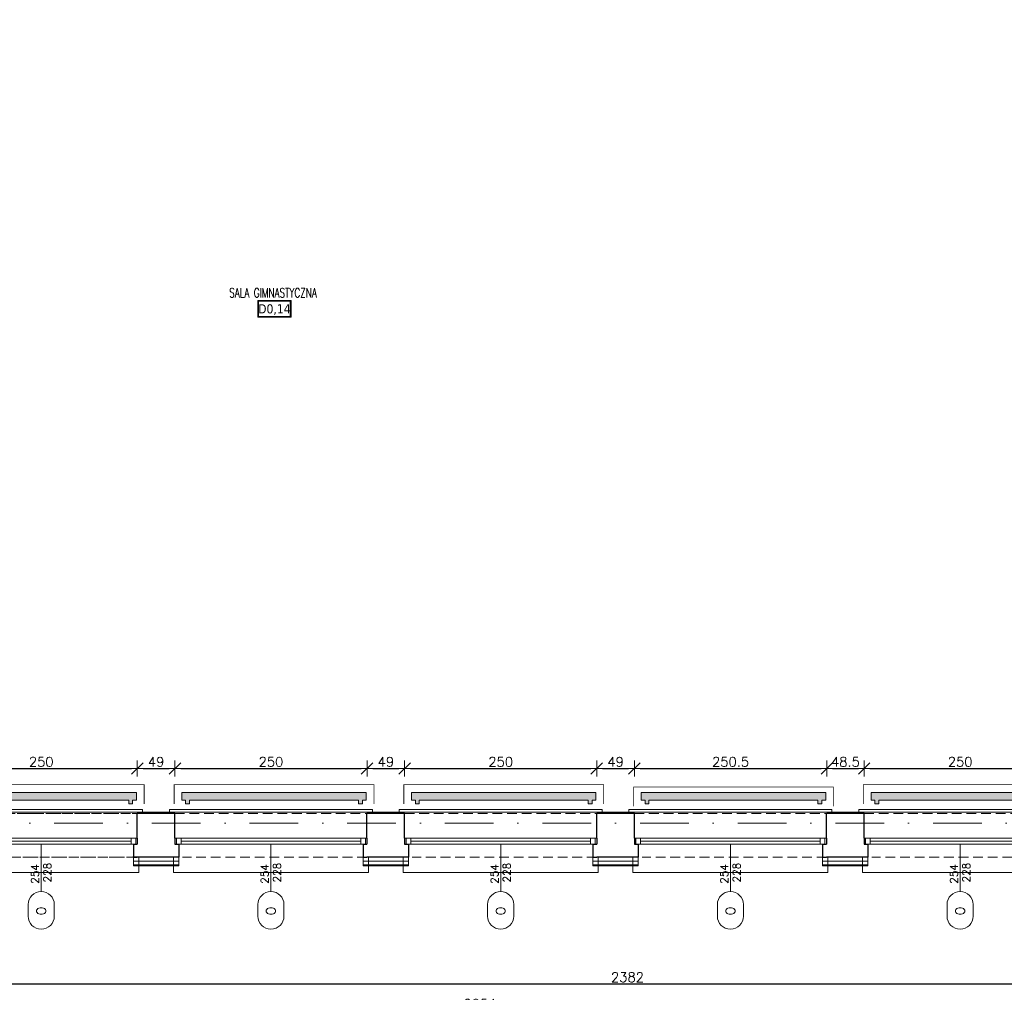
# Model space of a CAD drawing. Header units: millimetres. Extents: x 23192 to 177760, y -399809 to -79279.
# Tile 190 of 256: x 58799 to 60080, y -199685 to -198419. Entities that reach past the tile are written whole.
import ezdxf
from ezdxf.enums import TextEntityAlignment as Align

# ---------------------------------------------------------------- set-up
doc = ezdxf.new("R2010")
doc.units = ezdxf.units.MM
for name, pattern in [('2_3', [1, 0.5, -0.5]), ('CARKOVANA', [7.5, 5, -2.5]), ('DASHDOT', [25.4, 12.7, -6.35, 0, -6.35]), ('HIDDEN', [9.525, 6.35, -3.175])]:
    doc.linetypes.add(name, pattern=pattern)
doc.layers.get('0').update_dxf_attribs({"lineweight": 0})
for name, color, linetype, lineweight in [('!! 0_ Istn-okna', 6, 'Continuous', 13), ('!! 0_ Istn-sciany', 3, 'Continuous', 30), ('!! 0_ Istn-widok', 1, 'Continuous', 15), ('!! 0_Istn-cienka', 4, 'Continuous', 9), ('!! 0_Opis_okna', 8, 'Continuous', 15), ('!! 0_Opis_pom', 9, 'Continuous', 13), ('!! 0_Osie', 1, 'DASHDOT', 13), ('!! 1_ tynk zewn  - nowy', 21, 'Continuous', 20), ('!! 2_ remont Ocieplenie', 4, 'ZIGZAG', 5), ('!! wymiary osi', 250, 'Continuous', 9), ('0-osie-liniA', 14, 'DASHDOT', 5)]:
    doc.layers.add(name, color=color, linetype=linetype, lineweight=lineweight)
doc.layers.add('!! 0_Istn-grzejniki', color=7, linetype='Continuous', lineweight=0, plot=False)
doc.layers.add('Powierzchnia', color=140, linetype='Continuous', lineweight=5, plot=False)
doc.layers.add('!! 1_Wyburzenia', color=252, linetype='CARKOVANA', lineweight=13, true_color=0x696969)
doc.styles.add('ARCHETYP', font='romans.shx', dxfattribs={"height": 15})
doc.styles.add('ARIAL', font='tahoma.ttf')
doc.styles.add('TXT', font='simplex.shx')
doc.linetypes.add('ZIGZAG', pattern='A,0.00254,-5.08,[131,ltypeshp.shx,S=5.08,R=0,X=-5.08,Y=0],-10.16,[131,ltypeshp.shx,S=5.08,R=180,X=5.08,Y=0],-5.08', length=20.32254)
doc.dimstyles.new('DIM50', dxfattribs={"dimscale": 5, "dimtxt": 2.5, "dimasz": 1.5, "dimexe": 0, "dimexo": 0, "dimgap": 0.5, "dimtad": 1, "dimdec": 4, "dimrnd": 0.5, "dimdsep": 46, "dimtxsty": 'TXT', "dimblk1": 'TICK1', "dimblk2": 'TICK1', "dimsah": 1, "dimcen": 0, "dimse1": 1, "dimse2": 1, "dimclrd": 1, "dimclre": 7, "dimclrt": 9, "dimadec": 0, "dimazin": 0, "dimtfac": 1, "dimtdec": 4, "dimtmove": 2, "dimatfit": 3, "dimldrblk": 'TICK1', "dimfxl": 1, "dimtolj": 1, "dimarcsym": 0})

# ---------------------------------------------------------------- blocks, each defined once
blk = doc.blocks.new('okno 1')
at = {"layer": '!! 0_ Istn-okna'}
for points in [[(9, -36), (259, -36)], [(9, -44), (259, -44)], [(17, -40), (251, -40)]]:
    blk.add_lwpolyline(points, dxfattribs=at)
for points in [[(11, -44), (17, -44), (17, -36), (11, -36)], [(251, -44), (257, -44), (257, -36), (251, -36)]]:
    blk.add_lwpolyline(points, close=True, dxfattribs=at)
at = {"layer": '!! 0_ Istn-sciany'}
for points in [[(9, -36), (9, -4)], [(259, -36), (259, -4)], [(9, -36), (9, -44)], [(259, -36), (259, -44)], [(9, -44), (14, -44)], [(14, -44), (14, -61)], [(254, -44), (259, -44)], [(254, -44), (254, -61)], [(14, -61), (9, -61)], [(254, -61), (259, -61)]]:
    blk.add_lwpolyline(points, dxfattribs=at)
at = {"layer": '!! 0_ Istn-widok'}
for points in [[(2, 1), (266, 1)], [(2, -4), (2, 1)], [(266, -4), (266, 1)], [(7, -61), (7, -81)], [(261, -61), (261, -81)], [(261, -81), (7, -81)]]:
    blk.add_lwpolyline(points, dxfattribs=at)
at = {"layer": '!! 0_Istn-cienka', "linetype": 'HIDDEN', "ltscale": 2}
for points in [[(9, -4), (259, -4)], [(259, -61), (19, -61)]]:
    blk.add_lwpolyline(points, dxfattribs=at)
blk = doc.blocks.new('BLOK OSI')
at = {"layer": '0-osie-liniA', "ltscale": 5}
blk.add_lwpolyline([(48625.50568, -199526.0883), (52491.52485, -199526.0883)], dxfattribs=at)
blk = doc.blocks.new('1_ok-opis')
blk.add_line((0, 111.6), (0, 50))
for points in [[(-17, 128.6), (-17, 143.6)], [(17, 128.6), (17, 143.6)]]:
    blk.add_lwpolyline(points)
for centre, start, end in [((0, 143.6), 0, 180), ((0, 128.6), 180, 0)]:
    blk.add_arc(centre, 17, start, end)
at = {"style": 'ARCHETYP'}
for tag, height, rotation, p in [('NR', 12, 90, (0, 136.9)), ('NR', 12, 270, (0, 136.9)), ('SZEROKOŚĆ', 10, 90, (-8, 78.3)), ('WYSOKOŚĆ', 10, 270, (-8, 78.3)), ('WYSOKOŚĆ', 10, 90, (8, 78.3)), ('SZEROKOŚĆ', 10, 270, (8, 78.3))]:
    blk.add_attdef(tag, text='', height=height, rotation=rotation, dxfattribs=at).set_placement(p, align=Align.MIDDLE)
blk = doc.blocks.new('TICK1')
at = {"color": 2}
blk.add_line((-1, -1), (1, 1), dxfattribs=at)
at = {"color": 0}
for p, q in [((0, 0), (-1, 0)), ((0, -1.4), (0, 1.4))]:
    blk.add_line(p, q, dxfattribs=at)
blk = doc.blocks.new('*D2920')
at = {"layer": '!! wymiary osi', "color": 1, "lineweight": -2, "transparency": 16777216}
blk.add_line((57978.1, -199709), (60817.1, -199709), dxfattribs=at)
at = {"layer": 'DEFPOINTS', "color": 0, "transparency": 16777216}
for p in [(57970.6, -199377.1), (60824.6, -199377.1), (60824.6, -199709)]:
    blk.add_point(p, dxfattribs=at)
at = {"layer": '!! wymiary osi', "color": 1, "lineweight": -2, "transparency": 16777216, "xscale": 7.5, "yscale": 7.5, "zscale": 7.5, "rotation": 180}
blk.add_blockref('TICK1', (57970.6, -199709), dxfattribs=at)
at = {"layer": '!! wymiary osi', "color": 1, "lineweight": -2, "transparency": 16777216, "xscale": 7.5, "yscale": 7.5, "zscale": 7.5}
blk.add_blockref('TICK1', (60824.6, -199709), dxfattribs=at)
at = {"layer": '!! wymiary osi', "color": 9, "transparency": 16777216, "insert": (59397.6, -199700.2), "char_height": 12.5, "attachment_point": 5, "style": 'TXT'}
blk.add_mtext('\\A1;2854', dxfattribs=at)
blk = doc.blocks.new('*D2924')
at = {"layer": '!! wymiary osi', "color": 1, "lineweight": -2, "transparency": 16777216}
blk.add_line((58406.1, -199674), (60773.1, -199674), dxfattribs=at)
at = {"layer": 'DEFPOINTS', "color": 0, "transparency": 16777216}
for p in [(58398.6, -199452.1), (60780.6, -199452.1), (60780.6, -199674)]:
    blk.add_point(p, dxfattribs=at)
at = {"layer": '!! wymiary osi', "color": 1, "lineweight": -2, "transparency": 16777216, "xscale": 7.5, "yscale": 7.5, "zscale": 7.5, "rotation": 180}
blk.add_blockref('TICK1', (58398.6, -199674), dxfattribs=at)
at = {"layer": '!! wymiary osi', "color": 1, "lineweight": -2, "transparency": 16777216, "xscale": 7.5, "yscale": 7.5, "zscale": 7.5}
blk.add_blockref('TICK1', (60780.6, -199674), dxfattribs=at)
at = {"layer": '!! wymiary osi', "color": 9, "transparency": 16777216, "insert": (59589.6, -199665.2), "char_height": 12.5, "attachment_point": 5, "style": 'TXT'}
blk.add_mtext('\\A1;2382', dxfattribs=at)
blk = doc.blocks.new('*D2929')
at = {"layer": '!! wymiary osi', "color": 1, "lineweight": -2, "transparency": 16777216}
blk.add_line((58709.1, -199393.6), (58944.1, -199393.6), dxfattribs=at)
at = {"layer": 'DEFPOINTS', "color": 0, "transparency": 16777216}
for p in [(58951.6, -199393.6), (58701.6, -199452.1), (58951.6, -199452.1)]:
    blk.add_point(p, dxfattribs=at)
at = {"layer": '!! wymiary osi', "color": 1, "lineweight": -2, "transparency": 16777216, "xscale": 7.5, "yscale": 7.5, "zscale": 7.5, "rotation": 180}
blk.add_blockref('TICK1', (58701.6, -199393.6), dxfattribs=at)
at = {"layer": '!! wymiary osi', "color": 1, "lineweight": -2, "transparency": 16777216, "xscale": 7.5, "yscale": 7.5, "zscale": 7.5}
blk.add_blockref('TICK1', (58951.6, -199393.6), dxfattribs=at)
at = {"layer": '!! wymiary osi', "color": 9, "transparency": 16777216, "insert": (58826.6, -199384.9), "char_height": 12.5, "attachment_point": 5, "style": 'TXT'}
blk.add_mtext('\\A1;250', dxfattribs=at)
blk = doc.blocks.new('*D2930')
at = {"layer": '!! wymiary osi', "color": 1, "lineweight": -2, "transparency": 16777216}
blk.add_line((58959.1, -199393.6), (58993.1, -199393.6), dxfattribs=at)
at = {"layer": 'DEFPOINTS', "color": 0, "transparency": 16777216}
for p in [(59000.6, -199393.6), (58951.6, -199452.1), (59000.6, -199452.1)]:
    blk.add_point(p, dxfattribs=at)
at = {"layer": '!! wymiary osi', "color": 1, "lineweight": -2, "transparency": 16777216, "xscale": 7.5, "yscale": 7.5, "zscale": 7.5, "rotation": 180}
blk.add_blockref('TICK1', (58951.6, -199393.6), dxfattribs=at)
at = {"layer": '!! wymiary osi', "color": 1, "lineweight": -2, "transparency": 16777216, "xscale": 7.5, "yscale": 7.5, "zscale": 7.5}
blk.add_blockref('TICK1', (59000.6, -199393.6), dxfattribs=at)
at = {"layer": '!! wymiary osi', "color": 9, "transparency": 16777216, "insert": (58976.1, -199384.9), "char_height": 12.5, "attachment_point": 5, "style": 'TXT'}
blk.add_mtext('\\A1;49', dxfattribs=at)
blk = doc.blocks.new('*D2931')
at = {"layer": '!! wymiary osi', "color": 1, "lineweight": -2, "transparency": 16777216}
blk.add_line((59008.1, -199393.6), (59243.1, -199393.6), dxfattribs=at)
at = {"layer": 'DEFPOINTS', "color": 0, "transparency": 16777216}
for p in [(59250.6, -199393.6), (59000.6, -199452.1), (59250.6, -199452.1)]:
    blk.add_point(p, dxfattribs=at)
at = {"layer": '!! wymiary osi', "color": 1, "lineweight": -2, "transparency": 16777216, "xscale": 7.5, "yscale": 7.5, "zscale": 7.5, "rotation": 180}
blk.add_blockref('TICK1', (59000.6, -199393.6), dxfattribs=at)
at = {"layer": '!! wymiary osi', "color": 1, "lineweight": -2, "transparency": 16777216, "xscale": 7.5, "yscale": 7.5, "zscale": 7.5}
blk.add_blockref('TICK1', (59250.6, -199393.6), dxfattribs=at)
at = {"layer": '!! wymiary osi', "color": 9, "transparency": 16777216, "insert": (59125.6, -199384.9), "char_height": 12.5, "attachment_point": 5, "style": 'TXT'}
blk.add_mtext('\\A1;250', dxfattribs=at)
blk = doc.blocks.new('*D2932')
at = {"layer": '!! wymiary osi', "color": 1, "lineweight": -2, "transparency": 16777216}
blk.add_line((59258.1, -199393.6), (59292.1, -199393.6), dxfattribs=at)
at = {"layer": 'DEFPOINTS', "color": 0, "transparency": 16777216}
for p in [(59299.6, -199393.6), (59250.6, -199452.1), (59299.6, -199452.1)]:
    blk.add_point(p, dxfattribs=at)
at = {"layer": '!! wymiary osi', "color": 1, "lineweight": -2, "transparency": 16777216, "xscale": 7.5, "yscale": 7.5, "zscale": 7.5, "rotation": 180}
blk.add_blockref('TICK1', (59250.6, -199393.6), dxfattribs=at)
at = {"layer": '!! wymiary osi', "color": 1, "lineweight": -2, "transparency": 16777216, "xscale": 7.5, "yscale": 7.5, "zscale": 7.5}
blk.add_blockref('TICK1', (59299.6, -199393.6), dxfattribs=at)
at = {"layer": '!! wymiary osi', "color": 9, "transparency": 16777216, "insert": (59275.1, -199384.9), "char_height": 12.5, "attachment_point": 5, "style": 'TXT'}
blk.add_mtext('\\A1;49', dxfattribs=at)
blk = doc.blocks.new('*D2933')
at = {"layer": '!! wymiary osi', "color": 1, "lineweight": -2, "transparency": 16777216}
blk.add_line((59307.1, -199393.6), (59542.1, -199393.6), dxfattribs=at)
at = {"layer": 'DEFPOINTS', "color": 0, "transparency": 16777216}
for p in [(59549.6, -199393.6), (59299.6, -199452.1), (59549.6, -199452.1)]:
    blk.add_point(p, dxfattribs=at)
at = {"layer": '!! wymiary osi', "color": 1, "lineweight": -2, "transparency": 16777216, "xscale": 7.5, "yscale": 7.5, "zscale": 7.5, "rotation": 180}
blk.add_blockref('TICK1', (59299.6, -199393.6), dxfattribs=at)
at = {"layer": '!! wymiary osi', "color": 1, "lineweight": -2, "transparency": 16777216, "xscale": 7.5, "yscale": 7.5, "zscale": 7.5}
blk.add_blockref('TICK1', (59549.6, -199393.6), dxfattribs=at)
at = {"layer": '!! wymiary osi', "color": 9, "transparency": 16777216, "insert": (59424.6, -199384.9), "char_height": 12.5, "attachment_point": 5, "style": 'TXT'}
blk.add_mtext('\\A1;250', dxfattribs=at)
blk = doc.blocks.new('*D2934')
at = {"layer": '!! wymiary osi', "color": 1, "lineweight": -2, "transparency": 16777216}
blk.add_line((59557.1, -199393.6), (59591.1, -199393.6), dxfattribs=at)
at = {"layer": 'DEFPOINTS', "color": 0, "transparency": 16777216}
for p in [(59598.6, -199393.6), (59549.6, -199452.1), (59598.6, -199452.1)]:
    blk.add_point(p, dxfattribs=at)
at = {"layer": '!! wymiary osi', "color": 1, "lineweight": -2, "transparency": 16777216, "xscale": 7.5, "yscale": 7.5, "zscale": 7.5, "rotation": 180}
blk.add_blockref('TICK1', (59549.6, -199393.6), dxfattribs=at)
at = {"layer": '!! wymiary osi', "color": 1, "lineweight": -2, "transparency": 16777216, "xscale": 7.5, "yscale": 7.5, "zscale": 7.5}
blk.add_blockref('TICK1', (59598.6, -199393.6), dxfattribs=at)
at = {"layer": '!! wymiary osi', "color": 9, "transparency": 16777216, "insert": (59574.1, -199384.9), "char_height": 12.5, "attachment_point": 5, "style": 'TXT'}
blk.add_mtext('\\A1;49', dxfattribs=at)
blk = doc.blocks.new('*D2935')
at = {"layer": '!! wymiary osi', "color": 1, "lineweight": -2, "transparency": 16777216}
blk.add_line((59606.1, -199393.6), (59841.6, -199393.6), dxfattribs=at)
at = {"layer": 'DEFPOINTS', "color": 0, "transparency": 16777216}
for p in [(59849.1, -199393.6), (59598.6, -199452.1), (59849.1, -199452.1)]:
    blk.add_point(p, dxfattribs=at)
at = {"layer": '!! wymiary osi', "color": 1, "lineweight": -2, "transparency": 16777216, "xscale": 7.5, "yscale": 7.5, "zscale": 7.5, "rotation": 180}
blk.add_blockref('TICK1', (59598.6, -199393.6), dxfattribs=at)
at = {"layer": '!! wymiary osi', "color": 1, "lineweight": -2, "transparency": 16777216, "xscale": 7.5, "yscale": 7.5, "zscale": 7.5}
blk.add_blockref('TICK1', (59849.1, -199393.6), dxfattribs=at)
at = {"layer": '!! wymiary osi', "color": 9, "transparency": 16777216, "insert": (59723.8, -199384.9), "char_height": 12.5, "attachment_point": 5, "style": 'TXT'}
blk.add_mtext('\\A1;250.5', dxfattribs=at)
blk = doc.blocks.new('*D2936')
at = {"layer": '!! wymiary osi', "color": 1, "lineweight": -2, "transparency": 16777216}
blk.add_line((59856.6, -199393.6), (59890.1, -199393.6), dxfattribs=at)
at = {"layer": 'DEFPOINTS', "color": 0, "transparency": 16777216}
for p in [(59897.6, -199393.6), (59849.1, -199452.1), (59897.6, -199452.1)]:
    blk.add_point(p, dxfattribs=at)
at = {"layer": '!! wymiary osi', "color": 1, "lineweight": -2, "transparency": 16777216, "xscale": 7.5, "yscale": 7.5, "zscale": 7.5, "rotation": 180}
blk.add_blockref('TICK1', (59849.1, -199393.6), dxfattribs=at)
at = {"layer": '!! wymiary osi', "color": 1, "lineweight": -2, "transparency": 16777216, "xscale": 7.5, "yscale": 7.5, "zscale": 7.5}
blk.add_blockref('TICK1', (59897.6, -199393.6), dxfattribs=at)
at = {"layer": '!! wymiary osi', "color": 9, "transparency": 16777216, "insert": (59873.3, -199384.9), "char_height": 12.5, "attachment_point": 5, "style": 'TXT'}
blk.add_mtext('\\A1;48.5', dxfattribs=at)
blk = doc.blocks.new('*D2937')
at = {"layer": '!! wymiary osi', "color": 1, "lineweight": -2, "transparency": 16777216}
blk.add_line((59905.1, -199393.6), (60140.1, -199393.6), dxfattribs=at)
at = {"layer": 'DEFPOINTS', "color": 0, "transparency": 16777216}
for p in [(60147.6, -199393.6), (59897.6, -199452.1), (60147.6, -199452.1)]:
    blk.add_point(p, dxfattribs=at)
at = {"layer": '!! wymiary osi', "color": 1, "lineweight": -2, "transparency": 16777216, "xscale": 7.5, "yscale": 7.5, "zscale": 7.5, "rotation": 180}
blk.add_blockref('TICK1', (59897.6, -199393.6), dxfattribs=at)
at = {"layer": '!! wymiary osi', "color": 1, "lineweight": -2, "transparency": 16777216, "xscale": 7.5, "yscale": 7.5, "zscale": 7.5}
blk.add_blockref('TICK1', (60147.6, -199393.6), dxfattribs=at)
at = {"layer": '!! wymiary osi', "color": 9, "transparency": 16777216, "insert": (60022.6, -199384.9), "char_height": 12.5, "attachment_point": 5, "style": 'TXT'}
blk.add_mtext('\\A1;250', dxfattribs=at)

msp = doc.modelspace()

# ---------------------------------------------------------------- hatches: boundary and pattern name
at = {"layer": '!! 0_Istn-grzejniki'}
h = msp.add_hatch(color=0, dxfattribs=at)
h.dxf.hatch_style = 1
h.paths.add_polyline_path([(58715.56735, -199439.62813), (58715.56735, -199434.62813), (58710.56735, -199434.62813), (58710.56735, -199424.62813), (58950.56735, -199424.62813), (58950.56735, -199434.62813), (58945.56735, -199434.62813), (58945.56735, -199439.62813), (58940.56735, -199439.62813), (58940.56735, -199434.62813), (58720.56735, -199434.62813), (58720.56735, -199439.62813)])
h = msp.add_hatch(color=0, dxfattribs=at)
h.dxf.hatch_style = 1
h.paths.add_polyline_path([(59014.56735, -199439.62813), (59014.56735, -199434.62813), (59009.56735, -199434.62813), (59009.56735, -199424.62813), (59249.56735, -199424.62813), (59249.56735, -199434.62813), (59244.56735, -199434.62813), (59244.56735, -199439.62813), (59239.56735, -199439.62813), (59239.56735, -199434.62813), (59019.56735, -199434.62813), (59019.56735, -199439.62813)])
h = msp.add_hatch(color=0, dxfattribs=at)
h.dxf.hatch_style = 1
h.paths.add_polyline_path([(59313.56735, -199439.62813), (59313.56735, -199434.62813), (59308.56735, -199434.62813), (59308.56735, -199424.62813), (59548.56735, -199424.62813), (59548.56735, -199434.62813), (59543.56735, -199434.62813), (59543.56735, -199439.62813), (59538.56735, -199439.62813), (59538.56735, -199434.62813), (59318.56735, -199434.62813), (59318.56735, -199439.62813)])
h = msp.add_hatch(color=0, dxfattribs=at)
h.dxf.hatch_style = 1
h.paths.add_polyline_path([(59612.56735, -199439.62813), (59612.56735, -199434.62813), (59607.56735, -199434.62813), (59607.56735, -199424.62813), (59847.56735, -199424.62813), (59847.56735, -199434.62813), (59842.56735, -199434.62813), (59842.56735, -199439.62813), (59837.56735, -199439.62813), (59837.56735, -199434.62813), (59617.56735, -199434.62813), (59617.56735, -199439.62813)])
h = msp.add_hatch(color=0, dxfattribs=at)
h.dxf.hatch_style = 1
h.paths.add_polyline_path([(59911.56735, -199439.62813), (59911.56735, -199434.62813), (59906.56735, -199434.62813), (59906.56735, -199424.62813), (60146.56735, -199424.62813), (60146.56735, -199434.62813), (60141.56735, -199434.62813), (60141.56735, -199439.62813), (60136.56735, -199439.62813), (60136.56735, -199434.62813), (59916.56735, -199434.62813), (59916.56735, -199439.62813)])

# ---------------------------------------------------------------- linework, layer by layer
at = {"layer": '!! 0_ Istn-sciany'}
for points in [[(59000.56735, -199452.12813), (58951.56735, -199452.12813)], [(59299.56735, -199452.12813), (59250.56735, -199452.12813)], [(59598.56735, -199452.12813), (59549.56735, -199452.12813)], [(59897.56735, -199452.12813), (59849.11841, -199452.12813)], [(59005.56735, -199509.12813), (58945.62226, -199509.12813)], [(59300.56735, -199509.12813), (59250.56735, -199509.12813)], [(59598.56735, -199509.12813), (59549.56735, -199509.12813)], [(59897.56735, -199509.12813), (59848.56735, -199509.12813)]]:
    msp.add_lwpolyline(points, dxfattribs=at)
at = {"layer": '!! 0_Istn-grzejniki', "linetype": '2_3', "ltscale": 10, "const_width": 1}
for points in [[(58700.56735, -199439.62813), (58700.56735, -199414.62813), (58960.56735, -199414.62813), (58960.56735, -199439.62813)], [(58999.56735, -199439.62813), (58999.56735, -199414.62813), (59259.56735, -199414.62813), (59259.56735, -199439.62813)], [(59298.56735, -199439.62813), (59298.56735, -199414.62813), (59558.56735, -199414.62813), (59558.56735, -199439.62813)], [(59896.56735, -199439.62813), (59896.56735, -199414.62813), (60156.56735, -199414.62813), (60156.56735, -199439.62813)], [(59597.56735, -199442.62813), (59597.56735, -199417.62813), (59857.56735, -199417.62813), (59857.56735, -199442.62813)]]:
    msp.add_lwpolyline(points, dxfattribs=at)
at = {"layer": '!! 0_Istn-grzejniki'}
for points in [[(58715.56735, -199439.62813), (58715.56735, -199434.62813), (58710.56735, -199434.62813), (58710.56735, -199424.62813), (58950.56735, -199424.62813), (58950.56735, -199434.62813), (58945.56735, -199434.62813), (58945.56735, -199439.62813), (58940.56735, -199439.62813), (58940.56735, -199434.62813), (58720.56735, -199434.62813), (58720.56735, -199439.62813)], [(59014.56735, -199439.62813), (59014.56735, -199434.62813), (59009.56735, -199434.62813), (59009.56735, -199424.62813), (59249.56735, -199424.62813), (59249.56735, -199434.62813), (59244.56735, -199434.62813), (59244.56735, -199439.62813), (59239.56735, -199439.62813), (59239.56735, -199434.62813), (59019.56735, -199434.62813), (59019.56735, -199439.62813)], [(59313.56735, -199439.62813), (59313.56735, -199434.62813), (59308.56735, -199434.62813), (59308.56735, -199424.62813), (59548.56735, -199424.62813), (59548.56735, -199434.62813), (59543.56735, -199434.62813), (59543.56735, -199439.62813), (59538.56735, -199439.62813), (59538.56735, -199434.62813), (59318.56735, -199434.62813), (59318.56735, -199439.62813)], [(59612.56735, -199439.62813), (59612.56735, -199434.62813), (59607.56735, -199434.62813), (59607.56735, -199424.62813), (59847.56735, -199424.62813), (59847.56735, -199434.62813), (59842.56735, -199434.62813), (59842.56735, -199439.62813), (59837.56735, -199439.62813), (59837.56735, -199434.62813), (59617.56735, -199434.62813), (59617.56735, -199439.62813)], [(59911.56735, -199439.62813), (59911.56735, -199434.62813), (59906.56735, -199434.62813), (59906.56735, -199424.62813), (60146.56735, -199424.62813), (60146.56735, -199434.62813), (60141.56735, -199434.62813), (60141.56735, -199439.62813), (60136.56735, -199439.62813), (60136.56735, -199434.62813), (59916.56735, -199434.62813), (59916.56735, -199439.62813)]]:
    msp.add_lwpolyline(points, close=True, dxfattribs=at)
at = {"layer": '!! 0_Opis_pom', "ltscale": 0.7}
for points in [[(59108.32589, -198806.2173), (59151.84589, -198806.2173), (59151.84589, -198784.4573), (59108.32589, -198784.4573)], [(59109.41389, -198805.1293), (59150.75789, -198805.1293), (59150.75789, -198785.5453), (59109.41389, -198785.5453)]]:
    msp.add_lwpolyline(points, close=True, dxfattribs=at)
at = {"layer": '!! 1_ tynk zewn  - nowy'}
for points in [[(58946.56735, -199520.12813), (58946.56735, -199509.12813)], [(59005.56735, -199520.12813), (59005.56735, -199509.12813)], [(59245.56735, -199520.12813), (59245.56735, -199509.12813)], [(59304.56735, -199520.12813), (59304.56735, -199509.12813)], [(59544.56735, -199520.12813), (59544.56735, -199509.12813)], [(59603.56735, -199520.12813), (59603.56735, -199509.12813)], [(59843.56735, -199520.12813), (59843.56735, -199509.12813)], [(59902.56735, -199520.12813), (59902.56735, -199509.12813)], [(59005.56735, -199519.12813), (58946.56735, -199519.12813)], [(59005.56735, -199520.12813), (58946.56735, -199520.12813)], [(59304.56735, -199519.12813), (59245.56735, -199519.12813)], [(59304.56735, -199520.12813), (59245.56735, -199520.12813)], [(59603.56735, -199519.12813), (59544.56735, -199519.12813)], [(59603.56735, -199520.12813), (59544.56735, -199520.12813)], [(59902.56735, -199519.12813), (59843.56735, -199519.12813)], [(59902.56735, -199520.12813), (59843.56735, -199520.12813)]]:
    msp.add_lwpolyline(points, dxfattribs=at)
at = {"layer": '!! 1_Wyburzenia'}
for points in [[(58697.56735, -199452.12813), (58963.56735, -199452.12813)], [(58697.56735, -199509.12813), (58951.56735, -199509.12813)]]:
    msp.add_lwpolyline(points, dxfattribs=at)
at = {"layer": '!! 2_ remont Ocieplenie', "linetype": 'ZIGZAG', "ltscale": 0.75}
for points in [[(59005.56735, -199514.12813), (58946.56735, -199514.12813)], [(59304.56735, -199514.12813), (59245.56735, -199514.12813)], [(59603.56735, -199514.12813), (59544.56735, -199514.12813)], [(59902.56735, -199514.12813), (59843.56735, -199514.12813)]]:
    msp.add_lwpolyline(points, dxfattribs=at)
at = {"layer": 'Powierzchnia'}
msp.add_lwpolyline([(58398.56735, -198285.5883), (60780.56735, -198285.5883), (60780.56735, -199450.5883), (58398.56735, -199450.5883)], close=True, dxfattribs=at)

# ---------------------------------------------------------------- block references
at = {"layer": '!! 0_Opis_okna'}
ref = msp.add_blockref('1_ok-opis', (58826.56735, -199442.12813), dxfattribs=dict(at, rotation=180))
ref.add_attrib('SZEROKOŚĆ', '254', dxfattribs={"layer": '0', "height": 10, "rotation": 90, "style": 'ARCHETYP'}).set_placement((58818.56735, -199530.84854), align=Align.MIDDLE)
ref.add_attrib('WYSOKOŚĆ', '228', dxfattribs={"layer": '0', "height": 10, "rotation": 90, "style": 'ARCHETYP'}).set_placement((58834.56735, -199529.07509), align=Align.MIDDLE)
ref.add_attrib('NR', 'O', dxfattribs={"layer": '0', "height": 12, "rotation": 90, "style": 'ARCHETYP'}).set_placement((58826.56735, -199579.02958), align=Align.MIDDLE)
ref = msp.add_blockref('1_ok-opis', (59125.56735, -199442.12813), dxfattribs=dict(at, rotation=180))
ref.add_attrib('SZEROKOŚĆ', '254', dxfattribs={"layer": '0', "height": 10, "rotation": 90, "style": 'ARCHETYP'}).set_placement((59117.56735, -199530.84854), align=Align.MIDDLE)
ref.add_attrib('WYSOKOŚĆ', '228', dxfattribs={"layer": '0', "height": 10, "rotation": 90, "style": 'ARCHETYP'}).set_placement((59133.56735, -199529.07509), align=Align.MIDDLE)
ref.add_attrib('NR', 'O', dxfattribs={"layer": '0', "height": 12, "rotation": 90, "style": 'ARCHETYP'}).set_placement((59125.56735, -199579.02958), align=Align.MIDDLE)
ref = msp.add_blockref('1_ok-opis', (59424.56735, -199442.12813), dxfattribs=dict(at, rotation=180))
ref.add_attrib('SZEROKOŚĆ', '254', dxfattribs={"layer": '0', "height": 10, "rotation": 90, "style": 'ARCHETYP'}).set_placement((59416.56735, -199530.84854), align=Align.MIDDLE)
ref.add_attrib('WYSOKOŚĆ', '228', dxfattribs={"layer": '0', "height": 10, "rotation": 90, "style": 'ARCHETYP'}).set_placement((59432.56735, -199529.07509), align=Align.MIDDLE)
ref.add_attrib('NR', 'O', dxfattribs={"layer": '0', "height": 12, "rotation": 90, "style": 'ARCHETYP'}).set_placement((59424.56735, -199579.02958), align=Align.MIDDLE)
ref = msp.add_blockref('1_ok-opis', (59723.56735, -199442.12813), dxfattribs=dict(at, rotation=180))
ref.add_attrib('SZEROKOŚĆ', '254', dxfattribs={"layer": '0', "height": 10, "rotation": 90, "style": 'ARCHETYP'}).set_placement((59715.56735, -199530.84854), align=Align.MIDDLE)
ref.add_attrib('WYSOKOŚĆ', '228', dxfattribs={"layer": '0', "height": 10, "rotation": 90, "style": 'ARCHETYP'}).set_placement((59731.56735, -199529.07509), align=Align.MIDDLE)
ref.add_attrib('NR', 'O', dxfattribs={"layer": '0', "height": 12, "rotation": 90, "style": 'ARCHETYP'}).set_placement((59723.56735, -199579.02958), align=Align.MIDDLE)
ref = msp.add_blockref('1_ok-opis', (60022.56735, -199442.12813), dxfattribs=dict(at, rotation=180))
ref.add_attrib('SZEROKOŚĆ', '254', dxfattribs={"layer": '0', "height": 10, "rotation": 90, "style": 'ARCHETYP'}).set_placement((60014.56735, -199530.84854), align=Align.MIDDLE)
ref.add_attrib('WYSOKOŚĆ', '228', dxfattribs={"layer": '0', "height": 10, "rotation": 90, "style": 'ARCHETYP'}).set_placement((60030.56735, -199529.07509), align=Align.MIDDLE)
ref.add_attrib('NR', 'O', dxfattribs={"layer": '0', "height": 12, "rotation": 90, "style": 'ARCHETYP'}).set_placement((60022.56735, -199579.02958), align=Align.MIDDLE)
at = {"layer": '!! 0_Osie'}
msp.add_blockref('BLOK OSI', (8819.85593, 61.46017), dxfattribs=at)
for p in [(58692.56735, -199448.12813), (58991.56735, -199448.12813), (59290.56735, -199448.12813), (59589.56735, -199448.12813), (59888.56735, -199448.12813)]:
    msp.add_blockref('okno 1', p)

# ---------------------------------------------------------------- texts
at = {"layer": '!! 0_Opis_pom', "ltscale": 0.7, "style": 'TXT', "width": 0.7}
msp.add_text('SALA GIMNASTYCZNA ', height=12, dxfattribs=at).set_placement((59131.20103, -198780.41098), align=Align.CENTER)
at = {"layer": '!! 0_Opis_pom', "ltscale": 0.7, "style": 'ARIAL'}
msp.add_attdef('D0,14', text='', height=11.968, dxfattribs=at).set_placement((59130.08589, -198795.3373), align=Align.MIDDLE_CENTER)

# ---------------------------------------------------------------- dimensions: what is measured, and where the dimension line sits
at = {"layer": '!! wymiary osi'}
for base, p1, p2, picture, middle in [((60824.56735, -199708.96421), (57970.56735, -199377.12813), (60824.56735, -199377.12813), '*D2920', (59397.56735, -199700.21421)), ((58951.56735, -199393.64162), (58701.56735, -199452.12813), (58951.56735, -199452.12813), '*D2929', (58826.56735, -199384.89162)), ((59000.56735, -199393.64162), (58951.56735, -199452.12813), (59000.56735, -199452.12813), '*D2930', (58976.06735, -199384.89162)), ((59250.56735, -199393.64162), (59000.56735, -199452.12813), (59250.56735, -199452.12813), '*D2931', (59125.56735, -199384.89162)), ((59299.56735, -199393.64162), (59250.56735, -199452.12813), (59299.56735, -199452.12813), '*D2932', (59275.06735, -199384.89162)), ((59549.56735, -199393.64162), (59299.56735, -199452.12813), (59549.56735, -199452.12813), '*D2933', (59424.56735, -199384.89162)), ((59598.56735, -199393.64162), (59549.56735, -199452.12813), (59598.56735, -199452.12813), '*D2934', (59574.06735, -199384.89162)), ((59849.11841, -199393.64162), (59598.56735, -199452.12813), (59849.11841, -199452.12813), '*D2935', (59723.84288, -199384.89162)), ((59897.56735, -199393.64162), (59849.11841, -199452.12813), (59897.56735, -199452.12813), '*D2936', (59873.34288, -199384.89162)), ((60147.56735, -199393.64162), (59897.56735, -199452.12813), (60147.56735, -199452.12813), '*D2937', (60022.56735, -199384.89162)), ((60780.56735, -199673.97051), (58398.56735, -199452.12813), (60780.56735, -199452.12813), '*D2924', (59589.56735, -199665.22051))]:
    dim = msp.add_linear_dim(base=base, p1=p1, p2=p2, dimstyle='DIM50', dxfattribs=at)
    dim.commit()
    dim.dimension.update_dxf_attribs({"geometry": picture, "text_midpoint": middle})

doc.saveas('drawing.dxf')
